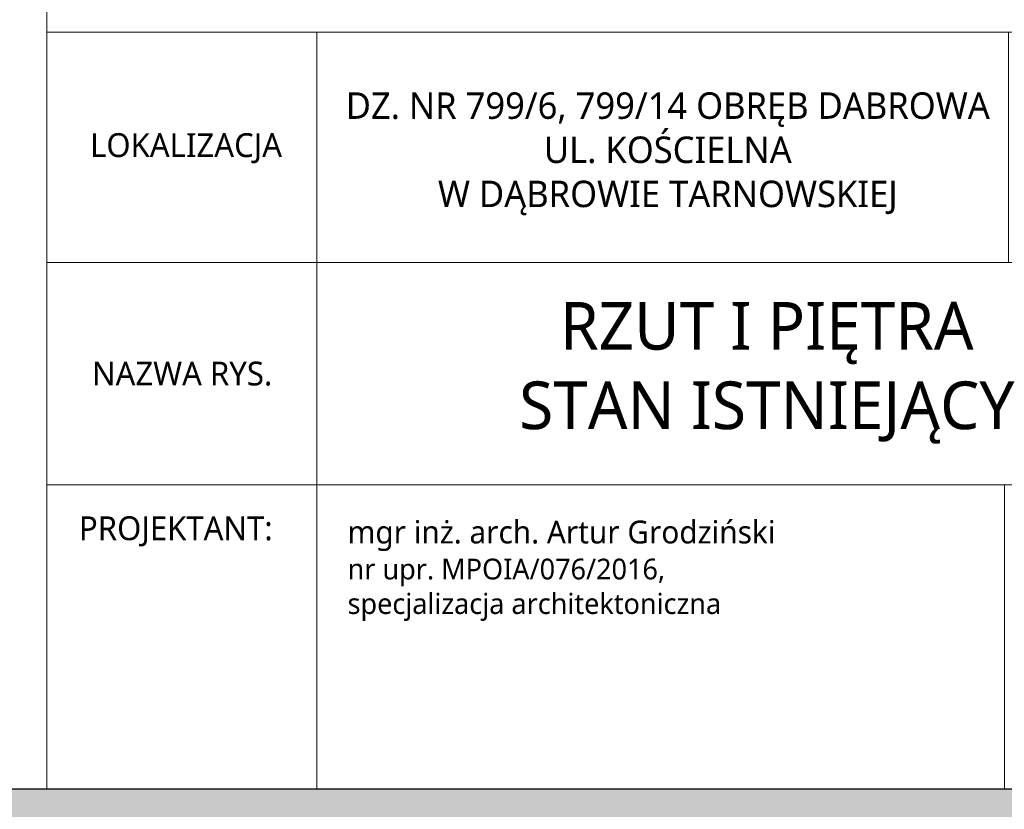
# Model space of a CAD drawing. Header units: millimetres. Extents: x -221 to 149158, y -114258 to 0.
# Tile 162 of 219: x 102991 to 104106, y -56049 to -55154. Entities that reach past the tile are written whole.
import ezdxf

# ---------------------------------------------------------------- set-up
doc = ezdxf.new("R2010")
doc.units = ezdxf.units.MM
doc.layers.get('0').update_dxf_attribs({"lineweight": 0})
doc.layers.add('A-opisram.ART', color=250, linetype='Continuous', lineweight=0)
doc.layers.add('opis..KF', color=250, linetype='Continuous', lineweight=15)
doc.layers.add('A-przekrycieram.ART', color=7, linetype='Continuous', lineweight=0, true_color=0xffffff)
doc.styles.add('ARCH', font='segoeuil.ttf')

# ---------------------------------------------------------------- blocks, each defined once
blk = doc.blocks.new('*U1674')
at = {"layer": 'A-przekrycieram.ART'}
h = blk.add_hatch(color=256, dxfattribs=at)
h.dxf.hatch_style = 1
h.paths.add_polyline_path([(0, 4200), (5940, 4200), (5940, 0), (0, 0)])
h.paths.add_polyline_path([(200, 4100), (5840, 4100), (5840, 100), (200, 100)], flags=16)
at = {"layer": 'A-opisram.ART'}
blk.add_line((4999.44, 100), (4999.44, 4100), dxfattribs=at)
at = {"layer": 'A-opisram.ART', "lineweight": 30}
blk.add_lwpolyline([(200, 4100), (5840, 4100), (5840, 100), (200, 100)], close=True, dxfattribs=at)

msp = doc.modelspace()

# ---------------------------------------------------------------- linework, layer by layer
at = {"layer": 'opis..KF'}
for points in [[(104702.86, -54943.26), (103021.73, -54943.26), (103021.73, -55168.26), (104702.86, -55168.26)], [(103327.73, -55168.26), (103021.73, -55168.26), (103021.73, -55429.26), (103327.73, -55429.26)], [(103327.73, -55168.26), (104110.73, -55168.26), (104110.73, -55429.26), (103327.73, -55429.26)], [(103327.73, -55429.26), (103021.73, -55429.26), (103021.73, -55681.26), (103327.73, -55681.26)], [(104398.73, -55429.26), (103327.73, -55429.26), (103327.73, -55681.26), (104398.73, -55681.26)], [(103327.73, -55681.26), (103021.73, -55681.26), (103021.73, -56025.76), (103327.73, -56025.76)], [(103327.73, -55681.26), (104106.22, -55681.26), (104106.22, -56025.76), (103327.73, -56025.76)]]:
    msp.add_lwpolyline(points, close=True, dxfattribs=at)

# ---------------------------------------------------------------- block references
at = {"xscale": 2, "yscale": 2, "zscale": 2}
msp.add_blockref('*U1674', (93022.86, -56225.76), dxfattribs=at)

# ---------------------------------------------------------------- texts
at = {"layer": 'opis..KF', "style": 'ARCH'}
for s, insert, char_height, width, attachment_point in [('\\A1;DZ. NR 799/6, 799/14 OBRĘB DABROWA\\PUL. KOŚCIELNA \\PW DĄBROWIE TARNOWSKIEJ', (103724.95, -55306.12), 30, 1827.2551, 5), ('\\A1;LOKALIZACJA', (103179.49, -55299.81), 27, 305.3383, 5), ('\\A1;RZUT I PIĘTRA\\PSTAN ISTNIEJĄCY', (103837.07, -55554.28), 54, 1827.2551, 5), ('\\A1;NAZWA RYS.', (103175.06, -55555.26), 27, 305.3383, 5), ('\\A1;PROJEKTANT:', (103167.9, -55733.86), 27, 305.3383, 5), ('{\\H1.10127x;mgr inż. arch. Artur Grodziński\\P}nr upr. MPOIA/076/2016, \\Pspecjalizacja architektoniczna', (103362.34, -55778.44), 23.4928, 822.2478, 4)]:
    msp.add_mtext(s, dxfattribs=dict(at, insert=insert, char_height=char_height, width=width, attachment_point=attachment_point))

doc.saveas('drawing.dxf')
